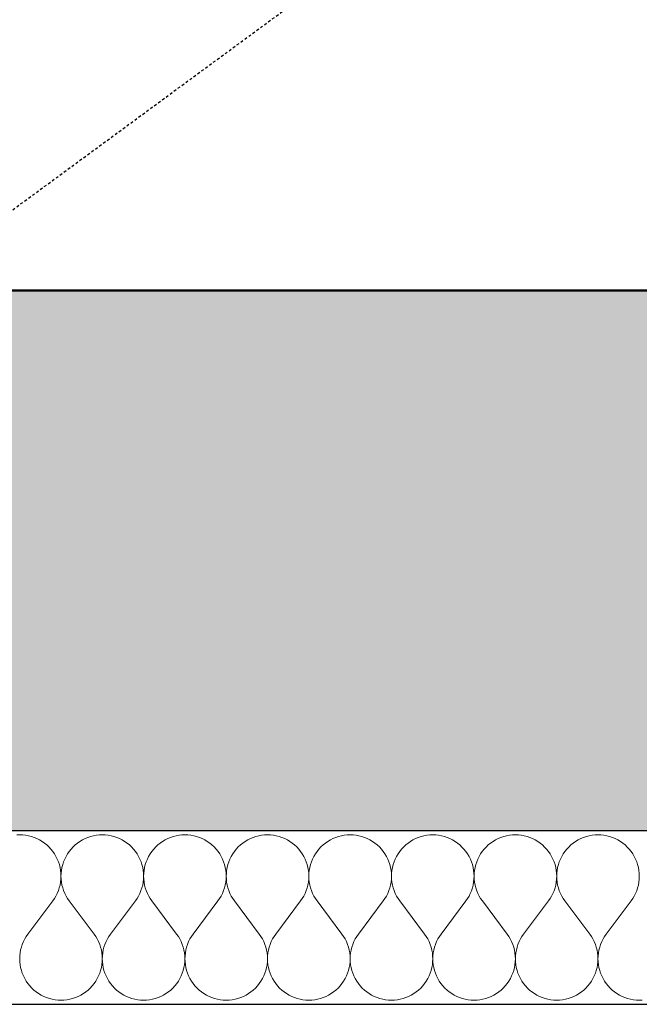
# Model space of a CAD drawing. Header units: millimetres. Extents: x -25972 to 4435, y -2839 to 20217.
# Tile 33 of 110: x -11124 to -10552, y 192 to 1100. Entities that reach past the tile are written whole.
import ezdxf

# ---------------------------------------------------------------- set-up
doc = ezdxf.new("R2010")
doc.units = ezdxf.units.MM
doc.header["$MEASUREMENT"] = 0
doc.linetypes.add('Wipeout_Contour', pattern=[1000, 0, -1000])
doc.linetypes.add('Čárkovaná M', pattern=[4.5, 2.5, -2])
for name, color, linetype in [('7._POHLED ZÁPADNÍ_2_3D prvky fasada nove', 7, 'Continuous'), ('7._POHLED ZÁPADNÍ_2_Konstrukce - nosné', 7, 'Continuous'), ('7._POHLED ZÁPADNÍ_2_Nové_Anotace - SP', 7, 'Continuous'), ('7._POHLED ZÁPADNÍ_2_Nové_Konstrukce - nosné', 7, 'Continuous'), ('7._POHLED ZÁPADNÍ_2_Nové_Výplně – Řezové', 7, 'Continuous'), ('7._POHLED ZÁPADNÍ_2_Výplně – Řezové', 7, 'Continuous')]:
    doc.layers.add(name, color=color, linetype=linetype)

# ---------------------------------------------------------------- blocks, each defined once
blk = doc.blocks.new('*X7', base_point=(-26263.07, -5016.56))
at = {"layer": '7._POHLED ZÁPADNÍ_2_Nové_Výplně – Řezové', "color": 21, "linetype": 'Continuous', "lineweight": 20, "true_color": 0xffaaaa}
for p, q in [((-11123.8, 347.94), (-11126.52, 347.84)), ((-11121.08, 347.84), (-11123.8, 347.94)), ((-11118.38, 347.55), (-11121.08, 347.84)), ((-11115.7, 347.07), (-11118.38, 347.55)), ((-11113.06, 346.4), (-11115.7, 347.07)), ((-11110.48, 345.54), (-11113.06, 346.4)), ((-11107.97, 344.49), (-11110.48, 345.54)), ((-11060.93, 345.53), (-11063.44, 344.49)), ((-11058.35, 346.39), (-11060.93, 345.53)), ((-11055.71, 347.07), (-11058.35, 346.39)), ((-11053.03, 347.55), (-11055.71, 347.07)), ((-11050.33, 347.84), (-11053.03, 347.55)), ((-11047.61, 347.94), (-11050.33, 347.84)), ((-11044.89, 347.84), (-11047.61, 347.94)), ((-11042.19, 347.55), (-11044.89, 347.84)), ((-11039.51, 347.07), (-11042.19, 347.55)), ((-11036.87, 346.39), (-11039.51, 347.07)), ((-11034.29, 345.53), (-11036.87, 346.39)), ((-11031.78, 344.49), (-11034.29, 345.53)), ((-10984.74, 345.53), (-10987.25, 344.49)), ((-10982.16, 346.39), (-10984.74, 345.53)), ((-10979.52, 347.07), (-10982.16, 346.39)), ((-10976.84, 347.55), (-10979.52, 347.07)), ((-10974.14, 347.84), (-10976.84, 347.55)), ((-10971.42, 347.94), (-10974.14, 347.84)), ((-10968.7, 347.84), (-10971.42, 347.94)), ((-10966, 347.55), (-10968.7, 347.84)), ((-10963.32, 347.06), (-10966, 347.55)), ((-10960.68, 346.39), (-10963.32, 347.06)), ((-10958.1, 345.53), (-10960.68, 346.39)), ((-10955.59, 344.49), (-10958.1, 345.53)), ((-10908.55, 345.53), (-10911.06, 344.49)), ((-10905.97, 346.39), (-10908.55, 345.53)), ((-10903.33, 347.06), (-10905.97, 346.39)), ((-10900.65, 347.55), (-10903.33, 347.06)), ((-10897.95, 347.84), (-10900.65, 347.55)), ((-10895.23, 347.93), (-10897.95, 347.84)), ((-10892.51, 347.84), (-10895.23, 347.93)), ((-10889.81, 347.55), (-10892.51, 347.84)), ((-10887.13, 347.06), (-10889.81, 347.55)), ((-10884.49, 346.39), (-10887.13, 347.06)), ((-10881.91, 345.53), (-10884.49, 346.39)), ((-10879.4, 344.49), (-10881.91, 345.53)), ((-10832.36, 345.53), (-10834.87, 344.49)), ((-10829.78, 346.39), (-10832.36, 345.53)), ((-10827.14, 347.06), (-10829.78, 346.39)), ((-10824.46, 347.54), (-10827.14, 347.06)), ((-10821.76, 347.84), (-10824.46, 347.54)), ((-10819.04, 347.93), (-10821.76, 347.84)), ((-10816.32, 347.84), (-10819.04, 347.93)), ((-10813.62, 347.54), (-10816.32, 347.84)), ((-10810.94, 347.06), (-10813.62, 347.54)), ((-10808.3, 346.39), (-10810.94, 347.06)), ((-10805.72, 345.53), (-10808.3, 346.39)), ((-10803.21, 344.49), (-10805.72, 345.53)), ((-10756.17, 345.53), (-10758.68, 344.49)), ((-10753.59, 346.39), (-10756.17, 345.53)), ((-10750.95, 347.06), (-10753.59, 346.39)), ((-10748.27, 347.54), (-10750.95, 347.06)), ((-10745.57, 347.83), (-10748.27, 347.54)), ((-10742.85, 347.93), (-10745.57, 347.83)), ((-10740.13, 347.83), (-10742.85, 347.93)), ((-10737.42, 347.54), (-10740.13, 347.83)), ((-10734.75, 347.06), (-10737.42, 347.54)), ((-10732.11, 346.39), (-10734.75, 347.06)), ((-10729.53, 345.53), (-10732.11, 346.39)), ((-10727.02, 344.48), (-10729.53, 345.53)), ((-10679.98, 345.53), (-10682.49, 344.48)), ((-10677.39, 346.38), (-10679.98, 345.53)), ((-10674.76, 347.06), (-10677.39, 346.38)), ((-10672.08, 347.54), (-10674.76, 347.06)), ((-10669.38, 347.83), (-10672.08, 347.54)), ((-10666.66, 347.93), (-10669.38, 347.83)), ((-10663.94, 347.83), (-10666.66, 347.93)), ((-10661.23, 347.54), (-10663.94, 347.83)), ((-10658.56, 347.06), (-10661.23, 347.54)), ((-10655.92, 346.38), (-10658.56, 347.06)), ((-10653.34, 345.52), (-10655.92, 346.38)), ((-10650.83, 344.48), (-10653.34, 345.52)), ((-10603.79, 345.52), (-10606.3, 344.48)), ((-10601.2, 346.38), (-10603.79, 345.52)), ((-10598.57, 347.06), (-10601.2, 346.38)), ((-10595.89, 347.54), (-10598.57, 347.06)), ((-10593.19, 347.83), (-10595.89, 347.54)), ((-10590.47, 347.93), (-10593.19, 347.83)), ((-10587.75, 347.83), (-10590.47, 347.93)), ((-10585.04, 347.54), (-10587.75, 347.83)), ((-10582.37, 347.06), (-10585.04, 347.54)), ((-10579.73, 346.38), (-10582.37, 347.06)), ((-10577.15, 345.52), (-10579.73, 346.38)), ((-10574.64, 344.48), (-10577.15, 345.52)), ((-11105.54, 343.28), (-11107.97, 344.49)), ((-11103.2, 341.89), (-11105.54, 343.28)), ((-11100.96, 340.34), (-11103.2, 341.89)), ((-11098.85, 338.63), (-11100.96, 340.34)), ((-11096.85, 336.77), (-11098.85, 338.63)), ((-11095, 334.78), (-11096.85, 336.77)), ((-11074.56, 336.77), (-11076.41, 334.78)), ((-11072.57, 338.63), (-11074.56, 336.77)), ((-11070.45, 340.33), (-11072.57, 338.63)), ((-11068.21, 341.89), (-11070.45, 340.33)), ((-11065.87, 343.28), (-11068.21, 341.89)), ((-11063.44, 344.49), (-11065.87, 343.28)), ((-11029.35, 343.27), (-11031.78, 344.49)), ((-11027.01, 341.89), (-11029.35, 343.27)), ((-11024.77, 340.33), (-11027.01, 341.89)), ((-11022.66, 338.63), (-11024.77, 340.33)), ((-11020.66, 336.77), (-11022.66, 338.63)), ((-11018.81, 334.78), (-11020.66, 336.77)), ((-10998.37, 336.77), (-11000.22, 334.78)), ((-10996.38, 338.63), (-10998.37, 336.77)), ((-10994.26, 340.33), (-10996.38, 338.63)), ((-10992.02, 341.88), (-10994.26, 340.33)), ((-10989.68, 343.27), (-10992.02, 341.88)), ((-10987.25, 344.49), (-10989.68, 343.27)), ((-10953.16, 343.27), (-10955.59, 344.49)), ((-10950.82, 341.88), (-10953.16, 343.27)), ((-10948.58, 340.33), (-10950.82, 341.88)), ((-10946.46, 338.62), (-10948.58, 340.33)), ((-10944.47, 336.77), (-10946.46, 338.62)), ((-10942.62, 334.78), (-10944.47, 336.77)), ((-10922.18, 336.77), (-10924.03, 334.78)), ((-10920.18, 338.62), (-10922.18, 336.77)), ((-10918.07, 340.33), (-10920.18, 338.62)), ((-10915.83, 341.88), (-10918.07, 340.33)), ((-10913.49, 343.27), (-10915.83, 341.88)), ((-10911.06, 344.49), (-10913.49, 343.27)), ((-10876.97, 343.27), (-10879.4, 344.49)), ((-10874.63, 341.88), (-10876.97, 343.27)), ((-10872.39, 340.33), (-10874.63, 341.88)), ((-10870.27, 338.62), (-10872.39, 340.33)), ((-10868.28, 336.77), (-10870.27, 338.62)), ((-10866.43, 334.78), (-10868.28, 336.77)), ((-10845.99, 336.77), (-10847.84, 334.78)), ((-10843.99, 338.62), (-10845.99, 336.77)), ((-10841.88, 340.33), (-10843.99, 338.62)), ((-10839.64, 341.88), (-10841.88, 340.33)), ((-10837.3, 343.27), (-10839.64, 341.88)), ((-10834.87, 344.49), (-10837.3, 343.27)), ((-10800.78, 343.27), (-10803.21, 344.49)), ((-10798.44, 341.88), (-10800.78, 343.27)), ((-10796.2, 340.33), (-10798.44, 341.88)), ((-10794.08, 338.62), (-10796.2, 340.33)), ((-10792.09, 336.77), (-10794.08, 338.62)), ((-10790.24, 334.77), (-10792.09, 336.77)), ((-10769.79, 336.76), (-10771.65, 334.77)), ((-10767.8, 338.62), (-10769.79, 336.76)), ((-10765.69, 340.33), (-10767.8, 338.62)), ((-10763.45, 341.88), (-10765.69, 340.33)), ((-10761.11, 343.27), (-10763.45, 341.88)), ((-10758.68, 344.49), (-10761.11, 343.27)), ((-10724.58, 343.27), (-10727.02, 344.48)), ((-10722.25, 341.88), (-10724.58, 343.27)), ((-10720.01, 340.33), (-10722.25, 341.88)), ((-10717.89, 338.62), (-10720.01, 340.33)), ((-10715.9, 336.76), (-10717.89, 338.62)), ((-10714.05, 334.77), (-10715.9, 336.76)), ((-10693.6, 336.76), (-10695.46, 334.77)), ((-10691.61, 338.62), (-10693.6, 336.76)), ((-10689.5, 340.32), (-10691.61, 338.62)), ((-10687.26, 341.88), (-10689.5, 340.32)), ((-10684.92, 343.27), (-10687.26, 341.88)), ((-10682.49, 344.48), (-10684.92, 343.27)), ((-10648.39, 343.26), (-10650.83, 344.48)), ((-10646.05, 341.88), (-10648.39, 343.26)), ((-10643.82, 340.32), (-10646.05, 341.88)), ((-10641.7, 338.62), (-10643.82, 340.32)), ((-10639.71, 336.76), (-10641.7, 338.62)), ((-10637.86, 334.77), (-10639.71, 336.76)), ((-10617.41, 336.76), (-10619.27, 334.77)), ((-10615.42, 338.62), (-10617.41, 336.76)), ((-10613.31, 340.32), (-10615.42, 338.62)), ((-10611.07, 341.88), (-10613.31, 340.32)), ((-10608.73, 343.26), (-10611.07, 341.88)), ((-10606.3, 344.48), (-10608.73, 343.26)), ((-10572.2, 343.26), (-10574.64, 344.48)), ((-10569.86, 341.87), (-10572.2, 343.26)), ((-10567.63, 340.32), (-10569.86, 341.87)), ((-10565.51, 338.61), (-10567.63, 340.32)), ((-10563.52, 336.76), (-10565.51, 338.61)), ((-10561.67, 334.77), (-10563.52, 336.76)), ((-11093.3, 332.66), (-11095, 334.78)), ((-11091.75, 330.43), (-11093.3, 332.66)), ((-11090.36, 328.09), (-11091.75, 330.43)), ((-11089.14, 325.65), (-11090.36, 328.09)), ((-11081.05, 328.09), (-11082.27, 325.65)), ((-11079.67, 330.43), (-11081.05, 328.09)), ((-11078.12, 332.66), (-11079.67, 330.43)), ((-11076.41, 334.78), (-11078.12, 332.66)), ((-11017.11, 332.66), (-11018.81, 334.78)), ((-11015.55, 330.43), (-11017.11, 332.66)), ((-11014.17, 328.08), (-11015.55, 330.43)), ((-11012.95, 325.65), (-11014.17, 328.08)), ((-11004.86, 328.08), (-11006.08, 325.65)), ((-11003.48, 330.42), (-11004.86, 328.08)), ((-11001.93, 332.66), (-11003.48, 330.42)), ((-11000.22, 334.78), (-11001.93, 332.66)), ((-10940.91, 332.66), (-10942.62, 334.78)), ((-10939.36, 330.42), (-10940.91, 332.66)), ((-10937.98, 328.08), (-10939.36, 330.42)), ((-10936.76, 325.65), (-10937.98, 328.08)), ((-10928.67, 328.08), (-10929.89, 325.65)), ((-10927.29, 330.42), (-10928.67, 328.08)), ((-10925.74, 332.66), (-10927.29, 330.42)), ((-10924.03, 334.78), (-10925.74, 332.66)), ((-10864.72, 332.66), (-10866.43, 334.78)), ((-10863.17, 330.42), (-10864.72, 332.66)), ((-10861.79, 328.08), (-10863.17, 330.42)), ((-10860.57, 325.65), (-10861.79, 328.08)), ((-10852.48, 328.08), (-10853.7, 325.65)), ((-10851.1, 330.42), (-10852.48, 328.08)), ((-10849.54, 332.66), (-10851.1, 330.42)), ((-10847.84, 334.78), (-10849.54, 332.66)), ((-10788.53, 332.65), (-10790.24, 334.77)), ((-10786.98, 330.42), (-10788.53, 332.65)), ((-10785.6, 328.08), (-10786.98, 330.42)), ((-10784.38, 325.65), (-10785.6, 328.08)), ((-10776.29, 328.08), (-10777.51, 325.65)), ((-10774.9, 330.42), (-10776.29, 328.08)), ((-10773.35, 332.65), (-10774.9, 330.42)), ((-10771.65, 334.77), (-10773.35, 332.65)), ((-10712.34, 332.65), (-10714.05, 334.77)), ((-10710.79, 330.42), (-10712.34, 332.65)), ((-10709.41, 328.08), (-10710.79, 330.42)), ((-10708.19, 325.64), (-10709.41, 328.08)), ((-10700.1, 328.08), (-10701.32, 325.64)), ((-10698.71, 330.42), (-10700.1, 328.08)), ((-10697.16, 332.65), (-10698.71, 330.42)), ((-10695.46, 334.77), (-10697.16, 332.65)), ((-10636.15, 332.65), (-10637.86, 334.77)), ((-10634.6, 330.42), (-10636.15, 332.65)), ((-10633.22, 328.08), (-10634.6, 330.42)), ((-10632, 325.64), (-10633.22, 328.08)), ((-10623.91, 328.07), (-10625.13, 325.64)), ((-10622.52, 330.42), (-10623.91, 328.07)), ((-10620.97, 332.65), (-10622.52, 330.42)), ((-10619.27, 334.77), (-10620.97, 332.65)), ((-10559.96, 332.65), (-10561.67, 334.77)), ((-10558.41, 330.41), (-10559.96, 332.65)), ((-10557.02, 328.07), (-10558.41, 330.41)), ((-10555.81, 325.64), (-10557.02, 328.07)), ((-11088.1, 323.14), (-11089.14, 325.65)), ((-11087.24, 320.56), (-11088.1, 323.14)), ((-11086.57, 317.92), (-11087.24, 320.56)), ((-11086.09, 315.24), (-11086.57, 317.92)), ((-11084.84, 317.92), (-11085.32, 315.24)), ((-11084.17, 320.56), (-11084.84, 317.92)), ((-11083.31, 323.14), (-11084.17, 320.56)), ((-11082.27, 325.65), (-11083.31, 323.14)), ((-11011.91, 323.14), (-11012.95, 325.65)), ((-11011.05, 320.56), (-11011.91, 323.14)), ((-11010.38, 317.92), (-11011.05, 320.56)), ((-11009.9, 315.24), (-11010.38, 317.92)), ((-11008.65, 317.92), (-11009.13, 315.24)), ((-11007.98, 320.56), (-11008.65, 317.92)), ((-11007.12, 323.14), (-11007.98, 320.56)), ((-11006.08, 325.65), (-11007.12, 323.14)), ((-10935.72, 323.14), (-10936.76, 325.65)), ((-10934.86, 320.55), (-10935.72, 323.14)), ((-10934.19, 317.92), (-10934.86, 320.55)), ((-10933.71, 315.24), (-10934.19, 317.92)), ((-10932.46, 317.92), (-10932.94, 315.24)), ((-10931.79, 320.55), (-10932.46, 317.92)), ((-10930.93, 323.14), (-10931.79, 320.55)), ((-10929.89, 325.65), (-10930.93, 323.14)), ((-10859.53, 323.13), (-10860.57, 325.65)), ((-10858.67, 320.55), (-10859.53, 323.13)), ((-10858, 317.92), (-10858.67, 320.55)), ((-10857.52, 315.24), (-10858, 317.92)), ((-10856.27, 317.92), (-10856.75, 315.24)), ((-10855.6, 320.55), (-10856.27, 317.92)), ((-10854.74, 323.13), (-10855.6, 320.55)), ((-10853.7, 325.65), (-10854.74, 323.13)), ((-10783.34, 323.13), (-10784.38, 325.65)), ((-10782.48, 320.55), (-10783.34, 323.13)), ((-10781.81, 317.91), (-10782.48, 320.55)), ((-10781.33, 315.24), (-10781.81, 317.91)), ((-10780.08, 317.91), (-10780.56, 315.24)), ((-10779.41, 320.55), (-10780.08, 317.91)), ((-10778.55, 323.13), (-10779.41, 320.55)), ((-10777.51, 325.65), (-10778.55, 323.13)), ((-10707.15, 323.13), (-10708.19, 325.64)), ((-10706.29, 320.55), (-10707.15, 323.13)), ((-10705.62, 317.91), (-10706.29, 320.55)), ((-10705.14, 315.23), (-10705.62, 317.91)), ((-10703.89, 317.91), (-10704.37, 315.23)), ((-10703.22, 320.55), (-10703.89, 317.91)), ((-10702.36, 323.13), (-10703.22, 320.55)), ((-10701.32, 325.64), (-10702.36, 323.13)), ((-10630.96, 323.13), (-10632, 325.64)), ((-10630.1, 320.55), (-10630.96, 323.13)), ((-10629.43, 317.91), (-10630.1, 320.55)), ((-10628.95, 315.23), (-10629.43, 317.91)), ((-10627.7, 317.91), (-10628.18, 315.23)), ((-10627.03, 320.55), (-10627.7, 317.91)), ((-10626.17, 323.13), (-10627.03, 320.55)), ((-10625.13, 325.64), (-10626.17, 323.13)), ((-10554.77, 323.13), (-10555.81, 325.64)), ((-10553.91, 320.54), (-10554.77, 323.13)), ((-10553.24, 317.91), (-10553.91, 320.54)), ((-10552.76, 315.23), (-10553.24, 317.91)), ((-11085.8, 312.54), (-11086.09, 315.24)), ((-11085.81, 307.1), (-11085.71, 309.82)), ((-11085.71, 309.82), (-11085.8, 312.54)), ((-11085.61, 312.54), (-11085.71, 309.82)), ((-11085.71, 309.82), (-11085.61, 307.1)), ((-11085.32, 315.24), (-11085.61, 312.54)), ((-11009.61, 312.54), (-11009.9, 315.24)), ((-11009.52, 309.82), (-11009.61, 312.54)), ((-11009.61, 307.1), (-11009.52, 309.82)), ((-11009.42, 312.54), (-11009.52, 309.82)), ((-11009.52, 309.82), (-11009.42, 307.1)), ((-11009.13, 315.24), (-11009.42, 312.54)), ((-10933.42, 312.53), (-10933.71, 315.24)), ((-10933.33, 309.82), (-10933.42, 312.53)), ((-10933.42, 307.1), (-10933.33, 309.82)), ((-10933.23, 312.53), (-10933.33, 309.82)), ((-10933.33, 309.82), (-10933.23, 307.1)), ((-10932.94, 315.24), (-10933.23, 312.53)), ((-10857.23, 312.53), (-10857.52, 315.24)), ((-10857.14, 309.81), (-10857.23, 312.53)), ((-10857.23, 307.1), (-10857.14, 309.81)), ((-10857.04, 312.53), (-10857.14, 309.81)), ((-10857.14, 309.81), (-10857.04, 307.1)), ((-10856.75, 315.24), (-10857.04, 312.53)), ((-10781.04, 312.53), (-10781.33, 315.24)), ((-10780.94, 309.81), (-10781.04, 312.53)), ((-10781.04, 307.09), (-10780.94, 309.81)), ((-10780.85, 312.53), (-10780.94, 309.81)), ((-10780.94, 309.81), (-10780.85, 307.09)), ((-10780.56, 315.24), (-10780.85, 312.53)), ((-10704.85, 312.53), (-10705.14, 315.23)), ((-10704.75, 309.81), (-10704.85, 312.53)), ((-10704.85, 307.09), (-10704.75, 309.81)), ((-10704.66, 312.53), (-10704.75, 309.81)), ((-10704.75, 309.81), (-10704.66, 307.09)), ((-10704.37, 315.23), (-10704.66, 312.53)), ((-10628.66, 312.53), (-10628.95, 315.23)), ((-10628.56, 309.81), (-10628.66, 312.53)), ((-10628.66, 307.09), (-10628.56, 309.81)), ((-10628.47, 312.53), (-10628.56, 309.81)), ((-10628.56, 309.81), (-10628.46, 307.09)), ((-10628.18, 315.23), (-10628.47, 312.53)), ((-10552.47, 312.53), (-10552.76, 315.23)), ((-10552.37, 309.81), (-10552.47, 312.53)), ((-10552.47, 307.09), (-10552.37, 309.81)), ((-11087.26, 299.08), (-11086.58, 301.72)), ((-11086.58, 301.72), (-11086.1, 304.4)), ((-11086.1, 304.4), (-11085.81, 307.1)), ((-11085.61, 307.1), (-11085.32, 304.4)), ((-11085.32, 304.4), (-11084.83, 301.72)), ((-11084.83, 301.72), (-11084.16, 299.08)), ((-11011.07, 299.08), (-11010.39, 301.72)), ((-11010.39, 301.72), (-11009.91, 304.39)), ((-11009.91, 304.39), (-11009.61, 307.1)), ((-11009.42, 307.1), (-11009.12, 304.39)), ((-11009.12, 304.39), (-11008.64, 301.72)), ((-11008.64, 301.72), (-11007.96, 299.08)), ((-10934.88, 299.08), (-10934.2, 301.72)), ((-10934.2, 301.72), (-10933.72, 304.39)), ((-10933.72, 304.39), (-10933.42, 307.1)), ((-10933.23, 307.1), (-10932.93, 304.39)), ((-10932.93, 304.39), (-10932.45, 301.72)), ((-10932.45, 301.72), (-10931.77, 299.08)), ((-10858.69, 299.08), (-10858.01, 301.71)), ((-10858.01, 301.71), (-10857.53, 304.39)), ((-10857.53, 304.39), (-10857.23, 307.1)), ((-10857.04, 307.1), (-10856.74, 304.39)), ((-10856.74, 304.39), (-10856.26, 301.71)), ((-10856.26, 301.71), (-10855.58, 299.08)), ((-10782.5, 299.08), (-10781.82, 301.71)), ((-10781.82, 301.71), (-10781.34, 304.39)), ((-10781.34, 304.39), (-10781.04, 307.09)), ((-10780.85, 307.09), (-10780.55, 304.39)), ((-10780.55, 304.39), (-10780.07, 301.71)), ((-10780.07, 301.71), (-10779.39, 299.08)), ((-10706.31, 299.07), (-10705.63, 301.71)), ((-10705.63, 301.71), (-10705.15, 304.39)), ((-10705.15, 304.39), (-10704.85, 307.09)), ((-10704.66, 307.09), (-10704.36, 304.39)), ((-10704.36, 304.39), (-10703.88, 301.71)), ((-10703.88, 301.71), (-10703.2, 299.07)), ((-10630.12, 299.07), (-10629.44, 301.71)), ((-10629.44, 301.71), (-10628.96, 304.38)), ((-10628.96, 304.38), (-10628.66, 307.09)), ((-10628.46, 307.09), (-10628.17, 304.38)), ((-10628.17, 304.38), (-10627.69, 301.71)), ((-10627.69, 301.71), (-10627.01, 299.07)), ((-10553.92, 299.07), (-10553.25, 301.71)), ((-10553.25, 301.71), (-10552.76, 304.38)), ((-10552.76, 304.38), (-10552.47, 307.09)), ((-11091.77, 289.22), (-11090.38, 291.56)), ((-11090.38, 291.56), (-11089.16, 293.99)), ((-11089.16, 293.99), (-11088.12, 296.5)), ((-11088.12, 296.5), (-11087.26, 299.08)), ((-11084.16, 299.08), (-11083.29, 296.5)), ((-11083.29, 296.5), (-11082.25, 293.99)), ((-11082.25, 293.99), (-11081.03, 291.56)), ((-11081.03, 291.56), (-11079.64, 289.22)), ((-11015.58, 289.22), (-11014.19, 291.56)), ((-11014.19, 291.56), (-11012.97, 293.99)), ((-11012.97, 293.99), (-11011.93, 296.5)), ((-11011.93, 296.5), (-11011.07, 299.08)), ((-11007.96, 299.08), (-11007.1, 296.5)), ((-11007.1, 296.5), (-11006.06, 293.99)), ((-11006.06, 293.99), (-11004.84, 291.56)), ((-11004.84, 291.56), (-11003.45, 289.22)), ((-10939.39, 289.22), (-10938, 291.56)), ((-10938, 291.56), (-10936.78, 293.99)), ((-10936.78, 293.99), (-10935.74, 296.5)), ((-10935.74, 296.5), (-10934.88, 299.08)), ((-10931.77, 299.08), (-10930.91, 296.5)), ((-10930.91, 296.5), (-10929.87, 293.99)), ((-10929.87, 293.99), (-10928.65, 291.55)), ((-10928.65, 291.55), (-10927.26, 289.22)), ((-10863.2, 289.21), (-10861.81, 291.55)), ((-10861.81, 291.55), (-10860.59, 293.98)), ((-10860.59, 293.98), (-10859.55, 296.5)), ((-10859.55, 296.5), (-10858.69, 299.08)), ((-10855.58, 299.08), (-10854.72, 296.5)), ((-10854.72, 296.5), (-10853.68, 293.98)), ((-10853.68, 293.98), (-10852.46, 291.55)), ((-10852.46, 291.55), (-10851.07, 289.21)), ((-10787.01, 289.21), (-10785.62, 291.55)), ((-10785.62, 291.55), (-10784.4, 293.98)), ((-10784.4, 293.98), (-10783.36, 296.5)), ((-10783.36, 296.5), (-10782.5, 299.08)), ((-10779.39, 299.08), (-10778.53, 296.5)), ((-10778.53, 296.5), (-10777.49, 293.98)), ((-10777.49, 293.98), (-10776.27, 291.55)), ((-10776.27, 291.55), (-10774.88, 289.21)), ((-10710.82, 289.21), (-10709.43, 291.55)), ((-10709.43, 291.55), (-10708.21, 293.98)), ((-10708.21, 293.98), (-10707.17, 296.49)), ((-10707.17, 296.49), (-10706.31, 299.07)), ((-10703.2, 299.07), (-10702.34, 296.49)), ((-10702.34, 296.49), (-10701.3, 293.98)), ((-10701.3, 293.98), (-10700.08, 291.55)), ((-10700.08, 291.55), (-10698.69, 289.21)), ((-10634.63, 289.21), (-10633.24, 291.55)), ((-10633.24, 291.55), (-10632.02, 293.98)), ((-10632.02, 293.98), (-10630.98, 296.49)), ((-10630.98, 296.49), (-10630.12, 299.07)), ((-10627.01, 299.07), (-10626.15, 296.49)), ((-10626.15, 296.49), (-10625.11, 293.98)), ((-10625.11, 293.98), (-10623.89, 291.55)), ((-10623.89, 291.55), (-10622.5, 289.21)), ((-10558.44, 289.21), (-10557.05, 291.55)), ((-10557.05, 291.55), (-10555.83, 293.98)), ((-10555.83, 293.98), (-10554.79, 296.49)), ((-10554.79, 296.49), (-10553.92, 299.07)), ((-11116.18, 256.51), (-11093.33, 286.99)), ((-11093.33, 286.99), (-11091.77, 289.22)), ((-11079.64, 289.22), (-11078.09, 286.99)), ((-11055.23, 256.51), (-11078.09, 286.99)), ((-11039.99, 256.51), (-11017.14, 286.99)), ((-11017.14, 286.99), (-11015.58, 289.22)), ((-11003.45, 289.22), (-11001.9, 286.98)), ((-10979.04, 256.51), (-11001.9, 286.98)), ((-10963.8, 256.51), (-10940.95, 286.98)), ((-10940.95, 286.98), (-10939.39, 289.22)), ((-10927.26, 289.22), (-10925.71, 286.98)), ((-10902.85, 256.51), (-10925.71, 286.98)), ((-10887.61, 256.51), (-10864.75, 286.98)), ((-10864.75, 286.98), (-10863.2, 289.21)), ((-10851.07, 289.21), (-10849.52, 286.98)), ((-10826.66, 256.5), (-10849.52, 286.98)), ((-10811.42, 256.5), (-10788.56, 286.98)), ((-10788.56, 286.98), (-10787.01, 289.21)), ((-10774.88, 289.21), (-10773.33, 286.98)), ((-10750.47, 256.5), (-10773.33, 286.98)), ((-10735.23, 256.5), (-10712.37, 286.98)), ((-10712.37, 286.98), (-10710.82, 289.21)), ((-10698.69, 289.21), (-10697.14, 286.98)), ((-10674.28, 256.5), (-10697.14, 286.98)), ((-10659.04, 256.5), (-10636.18, 286.98)), ((-10636.18, 286.98), (-10634.63, 289.21)), ((-10622.5, 289.21), (-10620.95, 286.98)), ((-10598.09, 256.5), (-10620.95, 286.98)), ((-10582.85, 256.5), (-10559.99, 286.97)), ((-10559.99, 286.97), (-10558.44, 289.21)), ((-11117.74, 254.28), (-11119.13, 251.94)), ((-11116.18, 256.51), (-11117.74, 254.28)), ((-11053.68, 254.28), (-11055.23, 256.51)), ((-11052.29, 251.94), (-11053.68, 254.28)), ((-11041.55, 254.28), (-11042.94, 251.94)), ((-11039.99, 256.51), (-11041.55, 254.28)), ((-10977.49, 254.27), (-10979.04, 256.51)), ((-10976.1, 251.94), (-10977.49, 254.27)), ((-10965.36, 254.27), (-10966.75, 251.94)), ((-10963.8, 256.51), (-10965.36, 254.27)), ((-10901.3, 254.27), (-10902.85, 256.51)), ((-10899.91, 251.93), (-10901.3, 254.27)), ((-10889.17, 254.27), (-10890.56, 251.93)), ((-10887.61, 256.51), (-10889.17, 254.27)), ((-10825.11, 254.27), (-10826.66, 256.5)), ((-10823.72, 251.93), (-10825.11, 254.27)), ((-10812.98, 254.27), (-10814.37, 251.93)), ((-10811.42, 256.5), (-10812.98, 254.27)), ((-10748.92, 254.27), (-10750.47, 256.5)), ((-10747.53, 251.93), (-10748.92, 254.27)), ((-10736.79, 254.27), (-10738.18, 251.93)), ((-10735.23, 256.5), (-10736.79, 254.27)), ((-10672.73, 254.27), (-10674.28, 256.5)), ((-10671.34, 251.93), (-10672.73, 254.27)), ((-10660.59, 254.27), (-10661.99, 251.93)), ((-10659.04, 256.5), (-10660.59, 254.27)), ((-10596.54, 254.27), (-10598.09, 256.5)), ((-10595.15, 251.93), (-10596.54, 254.27)), ((-10584.4, 254.26), (-10585.79, 251.93)), ((-10582.85, 256.5), (-10584.4, 254.26)), ((-11121.39, 247), (-11122.25, 244.41)), ((-11120.35, 249.51), (-11121.39, 247)), ((-11119.13, 251.94), (-11120.35, 249.51)), ((-11051.07, 249.51), (-11052.29, 251.94)), ((-11050.03, 246.99), (-11051.07, 249.51)), ((-11049.16, 244.41), (-11050.03, 246.99)), ((-11045.2, 246.99), (-11046.06, 244.41)), ((-11044.16, 249.51), (-11045.2, 246.99)), ((-11042.94, 251.94), (-11044.16, 249.51)), ((-10974.88, 249.5), (-10976.1, 251.94)), ((-10973.83, 246.99), (-10974.88, 249.5)), ((-10972.97, 244.41), (-10973.83, 246.99)), ((-10969.01, 246.99), (-10969.87, 244.41)), ((-10967.97, 249.5), (-10969.01, 246.99)), ((-10966.75, 251.94), (-10967.97, 249.5)), ((-10898.69, 249.5), (-10899.91, 251.93)), ((-10897.64, 246.99), (-10898.69, 249.5)), ((-10896.78, 244.41), (-10897.64, 246.99)), ((-10892.82, 246.99), (-10893.68, 244.41)), ((-10891.78, 249.5), (-10892.82, 246.99)), ((-10890.56, 251.93), (-10891.78, 249.5)), ((-10822.5, 249.5), (-10823.72, 251.93)), ((-10821.45, 246.99), (-10822.5, 249.5)), ((-10820.59, 244.41), (-10821.45, 246.99)), ((-10816.63, 246.99), (-10817.49, 244.41)), ((-10815.59, 249.5), (-10816.63, 246.99)), ((-10814.37, 251.93), (-10815.59, 249.5)), ((-10746.31, 249.5), (-10747.53, 251.93)), ((-10745.26, 246.99), (-10746.31, 249.5)), ((-10744.4, 244.41), (-10745.26, 246.99)), ((-10740.44, 246.99), (-10741.3, 244.41)), ((-10739.4, 249.5), (-10740.44, 246.99)), ((-10738.18, 251.93), (-10739.4, 249.5)), ((-10670.12, 249.5), (-10671.34, 251.93)), ((-10669.07, 246.98), (-10670.12, 249.5)), ((-10668.21, 244.4), (-10669.07, 246.98)), ((-10664.25, 246.98), (-10665.11, 244.4)), ((-10663.2, 249.5), (-10664.25, 246.98)), ((-10661.99, 251.93), (-10663.2, 249.5)), ((-10593.93, 249.49), (-10595.15, 251.93)), ((-10592.88, 246.98), (-10593.93, 249.49)), ((-10592.02, 244.4), (-10592.88, 246.98)), ((-10588.06, 246.98), (-10588.92, 244.4)), ((-10587.01, 249.49), (-10588.06, 246.98)), ((-10585.79, 251.93), (-10587.01, 249.49)), ((-11123.7, 236.4), (-11123.8, 233.68)), ((-11123.41, 239.1), (-11123.7, 236.4)), ((-11122.93, 241.78), (-11123.41, 239.1)), ((-11122.25, 244.41), (-11122.93, 241.78)), ((-11048.49, 241.78), (-11049.16, 244.41)), ((-11048, 239.1), (-11048.49, 241.78)), ((-11047.71, 236.4), (-11048, 239.1)), ((-11047.61, 233.68), (-11047.71, 236.4)), ((-11047.51, 236.4), (-11047.61, 233.68)), ((-11047.22, 239.1), (-11047.51, 236.4)), ((-11046.74, 241.78), (-11047.22, 239.1)), ((-11046.06, 244.41), (-11046.74, 241.78)), ((-10972.3, 241.78), (-10972.97, 244.41)), ((-10971.81, 239.1), (-10972.3, 241.78)), ((-10971.52, 236.39), (-10971.81, 239.1)), ((-10971.42, 233.68), (-10971.52, 236.39)), ((-10971.32, 236.39), (-10971.42, 233.68)), ((-10971.03, 239.1), (-10971.32, 236.39)), ((-10970.55, 241.78), (-10971.03, 239.1)), ((-10969.87, 244.41), (-10970.55, 241.78)), ((-10896.11, 241.77), (-10896.78, 244.41)), ((-10895.62, 239.1), (-10896.11, 241.77)), ((-10895.33, 236.39), (-10895.62, 239.1)), ((-10895.23, 233.67), (-10895.33, 236.39)), ((-10895.13, 236.39), (-10895.23, 233.67)), ((-10894.84, 239.1), (-10895.13, 236.39)), ((-10894.36, 241.77), (-10894.84, 239.1)), ((-10893.68, 244.41), (-10894.36, 241.77)), ((-10819.92, 241.77), (-10820.59, 244.41)), ((-10819.43, 239.09), (-10819.92, 241.77)), ((-10819.14, 236.39), (-10819.43, 239.09)), ((-10819.04, 233.67), (-10819.14, 236.39)), ((-10818.94, 236.39), (-10819.04, 233.67)), ((-10818.65, 239.09), (-10818.94, 236.39)), ((-10818.17, 241.77), (-10818.65, 239.09)), ((-10817.49, 244.41), (-10818.17, 241.77)), ((-10743.73, 241.77), (-10744.4, 244.41)), ((-10743.24, 239.09), (-10743.73, 241.77)), ((-10742.95, 236.39), (-10743.24, 239.09)), ((-10742.85, 233.67), (-10742.95, 236.39)), ((-10742.75, 236.39), (-10742.85, 233.67)), ((-10742.46, 239.09), (-10742.75, 236.39)), ((-10741.97, 241.77), (-10742.46, 239.09)), ((-10741.3, 244.41), (-10741.97, 241.77)), ((-10667.54, 241.77), (-10668.21, 244.4)), ((-10667.05, 239.09), (-10667.54, 241.77)), ((-10666.76, 236.39), (-10667.05, 239.09)), ((-10666.66, 233.67), (-10666.76, 236.39)), ((-10666.56, 236.39), (-10666.66, 233.67)), ((-10666.27, 239.09), (-10666.56, 236.39)), ((-10665.78, 241.77), (-10666.27, 239.09)), ((-10665.11, 244.4), (-10665.78, 241.77)), ((-10591.35, 241.77), (-10592.02, 244.4)), ((-10590.86, 239.09), (-10591.35, 241.77)), ((-10590.57, 236.38), (-10590.86, 239.09)), ((-10590.47, 233.67), (-10590.57, 236.38)), ((-10590.37, 236.38), (-10590.47, 233.67)), ((-10590.08, 239.09), (-10590.37, 236.38)), ((-10589.59, 241.77), (-10590.08, 239.09)), ((-10588.92, 244.4), (-10589.59, 241.77)), ((-11123.8, 233.68), (-11123.71, 230.96)), ((-11123.71, 230.96), (-11123.42, 228.25)), ((-11123.42, 228.25), (-11122.94, 225.58)), ((-11048.48, 225.58), (-11048, 228.25)), ((-11048, 228.25), (-11047.71, 230.96)), ((-11047.71, 230.96), (-11047.61, 233.68)), ((-11047.61, 233.68), (-11047.52, 230.96)), ((-11047.52, 230.96), (-11047.23, 228.25)), ((-11047.23, 228.25), (-11046.75, 225.58)), ((-10972.29, 225.57), (-10971.81, 228.25)), ((-10971.81, 228.25), (-10971.52, 230.96)), ((-10971.52, 230.96), (-10971.42, 233.68)), ((-10971.42, 233.68), (-10971.33, 230.96)), ((-10971.33, 230.96), (-10971.04, 228.25)), ((-10971.04, 228.25), (-10970.56, 225.57)), ((-10896.1, 225.57), (-10895.62, 228.25)), ((-10895.62, 228.25), (-10895.33, 230.95)), ((-10895.33, 230.95), (-10895.23, 233.67)), ((-10895.23, 233.67), (-10895.14, 230.95)), ((-10895.14, 230.95), (-10894.85, 228.25)), ((-10894.85, 228.25), (-10894.37, 225.57)), ((-10819.91, 225.57), (-10819.43, 228.25)), ((-10819.43, 228.25), (-10819.14, 230.95)), ((-10819.14, 230.95), (-10819.04, 233.67)), ((-10819.04, 233.67), (-10818.95, 230.95)), ((-10818.95, 230.95), (-10818.66, 228.25)), ((-10818.66, 228.25), (-10818.18, 225.57)), ((-10743.72, 225.57), (-10743.24, 228.25)), ((-10743.24, 228.25), (-10742.95, 230.95)), ((-10742.95, 230.95), (-10742.85, 233.67)), ((-10742.85, 233.67), (-10742.76, 230.95)), ((-10742.76, 230.95), (-10742.47, 228.25)), ((-10742.47, 228.25), (-10741.99, 225.57)), ((-10667.53, 225.57), (-10667.05, 228.24)), ((-10667.05, 228.24), (-10666.76, 230.95)), ((-10666.76, 230.95), (-10666.66, 233.67)), ((-10666.66, 233.67), (-10666.57, 230.95)), ((-10666.57, 230.95), (-10666.28, 228.24)), ((-10666.28, 228.24), (-10665.79, 225.57)), ((-10591.34, 225.56), (-10590.86, 228.24)), ((-10590.86, 228.24), (-10590.57, 230.95)), ((-10590.57, 230.95), (-10590.47, 233.67)), ((-10590.47, 233.67), (-10590.37, 230.95)), ((-10590.37, 230.95), (-10590.09, 228.24)), ((-10590.09, 228.24), (-10589.6, 225.56)), ((-11122.94, 225.58), (-11122.27, 222.94)), ((-11122.27, 222.94), (-11121.41, 220.36)), ((-11121.41, 220.36), (-11120.37, 217.85)), ((-11051.05, 217.84), (-11050.01, 220.36)), ((-11050.01, 220.36), (-11049.15, 222.94)), ((-11049.15, 222.94), (-11048.48, 225.58)), ((-11046.75, 225.58), (-11046.08, 222.94)), ((-11046.08, 222.94), (-11045.22, 220.36)), ((-11045.22, 220.36), (-11044.18, 217.84)), ((-10974.86, 217.84), (-10973.82, 220.36)), ((-10973.82, 220.36), (-10972.96, 222.94)), ((-10972.96, 222.94), (-10972.29, 225.57)), ((-10970.56, 225.57), (-10969.89, 222.94)), ((-10969.89, 222.94), (-10969.03, 220.36)), ((-10969.03, 220.36), (-10967.99, 217.84)), ((-10898.67, 217.84), (-10897.63, 220.35)), ((-10897.63, 220.35), (-10896.77, 222.94)), ((-10896.77, 222.94), (-10896.1, 225.57)), ((-10894.37, 225.57), (-10893.69, 222.94)), ((-10893.69, 222.94), (-10892.84, 220.35)), ((-10892.84, 220.35), (-10891.8, 217.84)), ((-10822.48, 217.84), (-10821.44, 220.35)), ((-10821.44, 220.35), (-10820.58, 222.93)), ((-10820.58, 222.93), (-10819.91, 225.57)), ((-10818.18, 225.57), (-10817.5, 222.93)), ((-10817.5, 222.93), (-10816.65, 220.35)), ((-10816.65, 220.35), (-10815.61, 217.84)), ((-10746.29, 217.84), (-10745.25, 220.35)), ((-10745.25, 220.35), (-10744.39, 222.93)), ((-10744.39, 222.93), (-10743.72, 225.57)), ((-10741.99, 225.57), (-10741.31, 222.93)), ((-10741.31, 222.93), (-10740.46, 220.35)), ((-10740.46, 220.35), (-10739.42, 217.84)), ((-10670.1, 217.83), (-10669.06, 220.35)), ((-10669.06, 220.35), (-10668.2, 222.93)), ((-10668.2, 222.93), (-10667.53, 225.57)), ((-10665.79, 225.57), (-10665.12, 222.93)), ((-10665.12, 222.93), (-10664.27, 220.35)), ((-10664.27, 220.35), (-10663.23, 217.83)), ((-10593.91, 217.83), (-10592.87, 220.35)), ((-10592.87, 220.35), (-10592.01, 222.93)), ((-10592.01, 222.93), (-10591.34, 225.56)), ((-10589.6, 225.56), (-10588.93, 222.93)), ((-10588.93, 222.93), (-10588.08, 220.35)), ((-10588.08, 220.35), (-10587.04, 217.83)), ((-11120.37, 217.85), (-11119.15, 215.41)), ((-11119.15, 215.41), (-11117.77, 213.07)), ((-11117.77, 213.07), (-11116.21, 210.84)), ((-11116.21, 210.84), (-11114.51, 208.72)), ((-11056.91, 208.72), (-11055.2, 210.83)), ((-11055.2, 210.83), (-11053.65, 213.07)), ((-11053.65, 213.07), (-11052.27, 215.41)), ((-11052.27, 215.41), (-11051.05, 217.84)), ((-11044.18, 217.84), (-11042.96, 215.41)), ((-11042.96, 215.41), (-11041.57, 213.07)), ((-11041.57, 213.07), (-11040.02, 210.83)), ((-11040.02, 210.83), (-11038.32, 208.72)), ((-10980.72, 208.71), (-10979.01, 210.83)), ((-10979.01, 210.83), (-10977.46, 213.07)), ((-10977.46, 213.07), (-10976.08, 215.41)), ((-10976.08, 215.41), (-10974.86, 217.84)), ((-10967.99, 217.84), (-10966.77, 215.41)), ((-10966.77, 215.41), (-10965.38, 213.07)), ((-10965.38, 213.07), (-10963.83, 210.83)), ((-10963.83, 210.83), (-10962.13, 208.71)), ((-10904.53, 208.71), (-10902.82, 210.83)), ((-10902.82, 210.83), (-10901.27, 213.07)), ((-10901.27, 213.07), (-10899.88, 215.41)), ((-10899.88, 215.41), (-10898.67, 217.84)), ((-10891.8, 217.84), (-10890.58, 215.41)), ((-10890.58, 215.41), (-10889.19, 213.07)), ((-10889.19, 213.07), (-10887.64, 210.83)), ((-10887.64, 210.83), (-10885.94, 208.71)), ((-10828.34, 208.71), (-10826.63, 210.83)), ((-10826.63, 210.83), (-10825.08, 213.06)), ((-10825.08, 213.06), (-10823.69, 215.4)), ((-10823.69, 215.4), (-10822.48, 217.84)), ((-10815.61, 217.84), (-10814.39, 215.4)), ((-10814.39, 215.4), (-10813, 213.06)), ((-10813, 213.06), (-10811.45, 210.83)), ((-10811.45, 210.83), (-10809.75, 208.71)), ((-10752.15, 208.71), (-10750.44, 210.83)), ((-10750.44, 210.83), (-10748.89, 213.06)), ((-10748.89, 213.06), (-10747.5, 215.4)), ((-10747.5, 215.4), (-10746.29, 217.84)), ((-10739.42, 217.84), (-10738.2, 215.4)), ((-10738.2, 215.4), (-10736.81, 213.06)), ((-10736.81, 213.06), (-10735.26, 210.83)), ((-10735.26, 210.83), (-10733.56, 208.71)), ((-10675.96, 208.71), (-10674.25, 210.83)), ((-10674.25, 210.83), (-10672.7, 213.06)), ((-10672.7, 213.06), (-10671.31, 215.4)), ((-10671.31, 215.4), (-10670.1, 217.83)), ((-10663.23, 217.83), (-10662.01, 215.4)), ((-10662.01, 215.4), (-10660.62, 213.06)), ((-10660.62, 213.06), (-10659.07, 210.82)), ((-10659.07, 210.82), (-10657.37, 208.71)), ((-10599.77, 208.7), (-10598.06, 210.82)), ((-10598.06, 210.82), (-10596.51, 213.06)), ((-10596.51, 213.06), (-10595.12, 215.4)), ((-10595.12, 215.4), (-10593.91, 217.83)), ((-10587.04, 217.83), (-10585.82, 215.4)), ((-10585.82, 215.4), (-10584.43, 213.06)), ((-10584.43, 213.06), (-10582.88, 210.82)), ((-10582.88, 210.82), (-10581.17, 208.7)), ((-11114.51, 208.72), (-11112.66, 206.73)), ((-11112.66, 206.73), (-11110.66, 204.87)), ((-11110.66, 204.87), (-11108.55, 203.16)), ((-11108.55, 203.16), (-11106.31, 201.61)), ((-11106.31, 201.61), (-11103.97, 200.22)), ((-11103.97, 200.22), (-11101.54, 199)), ((-11069.88, 199), (-11067.45, 200.22)), ((-11067.45, 200.22), (-11065.11, 201.61)), ((-11065.11, 201.61), (-11062.87, 203.16)), ((-11062.87, 203.16), (-11060.75, 204.87)), ((-11060.75, 204.87), (-11058.76, 206.72)), ((-11058.76, 206.72), (-11056.91, 208.72)), ((-11038.32, 208.72), (-11036.46, 206.72)), ((-11036.46, 206.72), (-11034.47, 204.87)), ((-11034.47, 204.87), (-11032.36, 203.16)), ((-11032.36, 203.16), (-11030.12, 201.61)), ((-11030.12, 201.61), (-11027.78, 200.22)), ((-11027.78, 200.22), (-11025.35, 199)), ((-10993.69, 199), (-10991.25, 200.22)), ((-10991.25, 200.22), (-10988.92, 201.61)), ((-10988.92, 201.61), (-10986.68, 203.16)), ((-10986.68, 203.16), (-10984.56, 204.87)), ((-10984.56, 204.87), (-10982.57, 206.72)), ((-10982.57, 206.72), (-10980.72, 208.71)), ((-10962.13, 208.71), (-10960.27, 206.72)), ((-10960.27, 206.72), (-10958.28, 204.87)), ((-10958.28, 204.87), (-10956.17, 203.16)), ((-10956.17, 203.16), (-10953.93, 201.61)), ((-10953.93, 201.61), (-10951.59, 200.22)), ((-10951.59, 200.22), (-10949.16, 199)), ((-10917.5, 199), (-10915.06, 200.22)), ((-10915.06, 200.22), (-10912.72, 201.61)), ((-10912.72, 201.61), (-10910.49, 203.16)), ((-10910.49, 203.16), (-10908.37, 204.87)), ((-10908.37, 204.87), (-10906.38, 206.72)), ((-10906.38, 206.72), (-10904.53, 208.71)), ((-10885.94, 208.71), (-10884.08, 206.72)), ((-10884.08, 206.72), (-10882.09, 204.87)), ((-10882.09, 204.87), (-10879.98, 203.16)), ((-10879.98, 203.16), (-10877.74, 201.61)), ((-10877.74, 201.61), (-10875.4, 200.22)), ((-10875.4, 200.22), (-10872.97, 199)), ((-10841.31, 199), (-10838.87, 200.22)), ((-10838.87, 200.22), (-10836.53, 201.6)), ((-10836.53, 201.6), (-10834.3, 203.16)), ((-10834.3, 203.16), (-10832.18, 204.86)), ((-10832.18, 204.86), (-10830.19, 206.72)), ((-10830.19, 206.72), (-10828.34, 208.71)), ((-10809.75, 208.71), (-10807.89, 206.72)), ((-10807.89, 206.72), (-10805.9, 204.86)), ((-10805.9, 204.86), (-10803.78, 203.16)), ((-10803.78, 203.16), (-10801.55, 201.6)), ((-10801.55, 201.6), (-10799.21, 200.21)), ((-10799.21, 200.21), (-10796.78, 199)), ((-10765.12, 199), (-10762.68, 200.21)), ((-10762.68, 200.21), (-10760.34, 201.6)), ((-10760.34, 201.6), (-10758.11, 203.15)), ((-10758.11, 203.15), (-10755.99, 204.86)), ((-10755.99, 204.86), (-10754, 206.72)), ((-10754, 206.72), (-10752.15, 208.71)), ((-10733.56, 208.71), (-10731.7, 206.72)), ((-10731.7, 206.72), (-10729.71, 204.86)), ((-10729.71, 204.86), (-10727.59, 203.15)), ((-10727.59, 203.15), (-10725.36, 201.6)), ((-10725.36, 201.6), (-10723.02, 200.21)), ((-10723.02, 200.21), (-10720.59, 198.99)), ((-10688.93, 198.99), (-10686.49, 200.21)), ((-10686.49, 200.21), (-10684.15, 201.6)), ((-10684.15, 201.6), (-10681.92, 203.15)), ((-10681.92, 203.15), (-10679.8, 204.86)), ((-10679.8, 204.86), (-10677.81, 206.71)), ((-10677.81, 206.71), (-10675.96, 208.71)), ((-10657.37, 208.71), (-10655.51, 206.71)), ((-10655.51, 206.71), (-10653.52, 204.86)), ((-10653.52, 204.86), (-10651.4, 203.15)), ((-10651.4, 203.15), (-10649.17, 201.6)), ((-10649.17, 201.6), (-10646.83, 200.21)), ((-10646.83, 200.21), (-10644.4, 198.99)), ((-10612.74, 198.99), (-10610.3, 200.21)), ((-10610.3, 200.21), (-10607.96, 201.6)), ((-10607.96, 201.6), (-10605.73, 203.15)), ((-10605.73, 203.15), (-10603.61, 204.86)), ((-10603.61, 204.86), (-10601.62, 206.71)), ((-10601.62, 206.71), (-10599.77, 208.7)), ((-10581.17, 208.7), (-10579.32, 206.71)), ((-10579.32, 206.71), (-10577.33, 204.86)), ((-10577.33, 204.86), (-10575.21, 203.15)), ((-10575.21, 203.15), (-10572.98, 201.6)), ((-10572.98, 201.6), (-10570.64, 200.21)), ((-10570.64, 200.21), (-10568.21, 198.99)), ((-11101.54, 199), (-11099.03, 197.96)), ((-11099.03, 197.96), (-11096.45, 197.1)), ((-11096.45, 197.1), (-11093.81, 196.43)), ((-11093.81, 196.43), (-11091.13, 195.95)), ((-11091.13, 195.95), (-11088.43, 195.66)), ((-11088.43, 195.66), (-11085.71, 195.56)), ((-11085.71, 195.56), (-11082.99, 195.66)), ((-11082.99, 195.66), (-11080.29, 195.95)), ((-11080.29, 195.95), (-11077.61, 196.43)), ((-11077.61, 196.43), (-11074.97, 197.1)), ((-11074.97, 197.1), (-11072.39, 197.96)), ((-11072.39, 197.96), (-11069.88, 199)), ((-11025.35, 199), (-11022.84, 197.96)), ((-11022.84, 197.96), (-11020.26, 197.1)), ((-11020.26, 197.1), (-11017.62, 196.43)), ((-11017.62, 196.43), (-11014.94, 195.94)), ((-11014.94, 195.94), (-11012.24, 195.65)), ((-11012.24, 195.65), (-11009.52, 195.56)), ((-11009.52, 195.56), (-11006.8, 195.65)), ((-11006.8, 195.65), (-11004.1, 195.94)), ((-11004.1, 195.94), (-11001.42, 196.43)), ((-11001.42, 196.43), (-10998.78, 197.1)), ((-10998.78, 197.1), (-10996.2, 197.96)), ((-10996.2, 197.96), (-10993.69, 199)), ((-10949.16, 199), (-10946.65, 197.96)), ((-10946.65, 197.96), (-10944.07, 197.1)), ((-10944.07, 197.1), (-10941.43, 196.43)), ((-10941.43, 196.43), (-10938.75, 195.94)), ((-10938.75, 195.94), (-10936.05, 195.65)), ((-10936.05, 195.65), (-10933.33, 195.55)), ((-10933.33, 195.55), (-10930.61, 195.65)), ((-10930.61, 195.65), (-10927.9, 195.94)), ((-10927.9, 195.94), (-10925.23, 196.43)), ((-10925.23, 196.43), (-10922.59, 197.1)), ((-10922.59, 197.1), (-10920.01, 197.96)), ((-10920.01, 197.96), (-10917.5, 199)), ((-10872.97, 199), (-10870.46, 197.96)), ((-10870.46, 197.96), (-10867.87, 197.1)), ((-10867.87, 197.1), (-10865.24, 196.42)), ((-10865.24, 196.42), (-10862.56, 195.94)), ((-10862.56, 195.94), (-10859.86, 195.65)), ((-10859.86, 195.65), (-10857.14, 195.55)), ((-10857.14, 195.55), (-10854.42, 195.65)), ((-10854.42, 195.65), (-10851.71, 195.94)), ((-10851.71, 195.94), (-10849.04, 196.42)), ((-10849.04, 196.42), (-10846.4, 197.1)), ((-10846.4, 197.1), (-10843.82, 197.96)), ((-10843.82, 197.96), (-10841.31, 199)), ((-10796.78, 199), (-10794.27, 197.95)), ((-10794.27, 197.95), (-10791.68, 197.1)), ((-10791.68, 197.1), (-10789.05, 196.42)), ((-10789.05, 196.42), (-10786.37, 195.94)), ((-10786.37, 195.94), (-10783.67, 195.65)), ((-10783.67, 195.65), (-10780.95, 195.55)), ((-10780.95, 195.55), (-10778.23, 195.65)), ((-10778.23, 195.65), (-10775.52, 195.94)), ((-10775.52, 195.94), (-10772.85, 196.42)), ((-10772.85, 196.42), (-10770.21, 197.09)), ((-10770.21, 197.09), (-10767.63, 197.95)), ((-10767.63, 197.95), (-10765.12, 199)), ((-10720.59, 198.99), (-10718.08, 197.95)), ((-10718.08, 197.95), (-10715.49, 197.09)), ((-10715.49, 197.09), (-10712.86, 196.42)), ((-10712.86, 196.42), (-10710.18, 195.94)), ((-10710.18, 195.94), (-10707.48, 195.65)), ((-10707.48, 195.65), (-10704.76, 195.55)), ((-10704.76, 195.55), (-10702.04, 195.65)), ((-10702.04, 195.65), (-10699.33, 195.94)), ((-10699.33, 195.94), (-10696.66, 196.42)), ((-10696.66, 196.42), (-10694.02, 197.09)), ((-10694.02, 197.09), (-10691.44, 197.95)), ((-10691.44, 197.95), (-10688.93, 198.99)), ((-10644.4, 198.99), (-10641.88, 197.95)), ((-10641.88, 197.95), (-10639.3, 197.09)), ((-10639.3, 197.09), (-10636.67, 196.42)), ((-10636.67, 196.42), (-10633.99, 195.94)), ((-10633.99, 195.94), (-10631.29, 195.64)), ((-10631.29, 195.64), (-10628.57, 195.55)), ((-10628.57, 195.55), (-10625.85, 195.64)), ((-10625.85, 195.64), (-10623.14, 195.93)), ((-10623.14, 195.93), (-10620.47, 196.42)), ((-10620.47, 196.42), (-10617.83, 197.09)), ((-10617.83, 197.09), (-10615.25, 197.95)), ((-10615.25, 197.95), (-10612.74, 198.99)), ((-10568.21, 198.99), (-10565.69, 197.95)), ((-10565.69, 197.95), (-10563.11, 197.09)), ((-10563.11, 197.09), (-10560.48, 196.42)), ((-10560.48, 196.42), (-10557.8, 195.93)), ((-10557.8, 195.93), (-10555.09, 195.64)), ((-10555.09, 195.64), (-10552.38, 195.54)), ((-10552.38, 195.54), (-10549.66, 195.64))]:
    blk.add_line(p, q, dxfattribs=at)

msp = doc.modelspace()

# ---------------------------------------------------------------- hatches: boundary and pattern name
at = {"layer": '7._POHLED ZÁPADNÍ_2_Výplně – Řezové', "linetype": 'Continuous', "lineweight": 13}
msp.add_hatch(color=254, dxfattribs=at).paths.add_polyline_path([(-11381.21, 349.99), (-9042.57, 349.93), (-9042.56, 849.93), (-11381.2, 849.99)])

# ---------------------------------------------------------------- linework, layer by layer
at = {"layer": '7._POHLED ZÁPADNÍ_2_Konstrukce - nosné', "color": 7, "linetype": 'Continuous', "lineweight": 50, "flags": 128}
for points in [[(-9042.56, 849.93), (-11381.2, 849.99)], [(-11381.21, 349.99), (-9042.57, 349.93)]]:
    msp.add_lwpolyline(points, dxfattribs=at)
at = {"layer": '7._POHLED ZÁPADNÍ_2_Nové_Anotace - SP', "color": 1, "linetype": 'Čárkovaná M', "lineweight": 25}
msp.add_line((-11231.67, 849.79), (-7677.9, 3462.76), dxfattribs=at)

# ---------------------------------------------------------------- next in the draw order: wipeouts: each hides what was drawn before it
at = {"color": 254, "linetype": 'Wipeout_Contour', "lineweight": 0, "ltscale": 40965.610316}
msp.add_wipeout([(-11431.84, 191.76), (-9043.03, 191.7), (-9043.02, 351.7), (-11431.83, 351.76)], dxfattribs=at).dxf.layer = '7._POHLED ZÁPADNÍ_2_Nové_Výplně – Řezové'

# ---------------------------------------------------------------- next in the draw order: linework, layer by layer
at = {"layer": '7._POHLED ZÁPADNÍ_2_Nové_Konstrukce - nosné', "color": 1, "linetype": 'Continuous', "lineweight": 25, "flags": 128}
for points in [[(-9043.02, 351.7), (-11431.83, 351.76)], [(-11431.84, 191.76), (-9043.03, 191.7)]]:
    msp.add_lwpolyline(points, dxfattribs=at)

# ---------------------------------------------------------------- next in the draw order: block references
at = {"layer": '7._POHLED ZÁPADNÍ_2_3D prvky fasada nove', "color": 9, "linetype": 'Continuous', "lineweight": 13}
msp.add_blockref('*X7', (-26263.07, -5016.56), dxfattribs=at)

doc.saveas('drawing.dxf')
